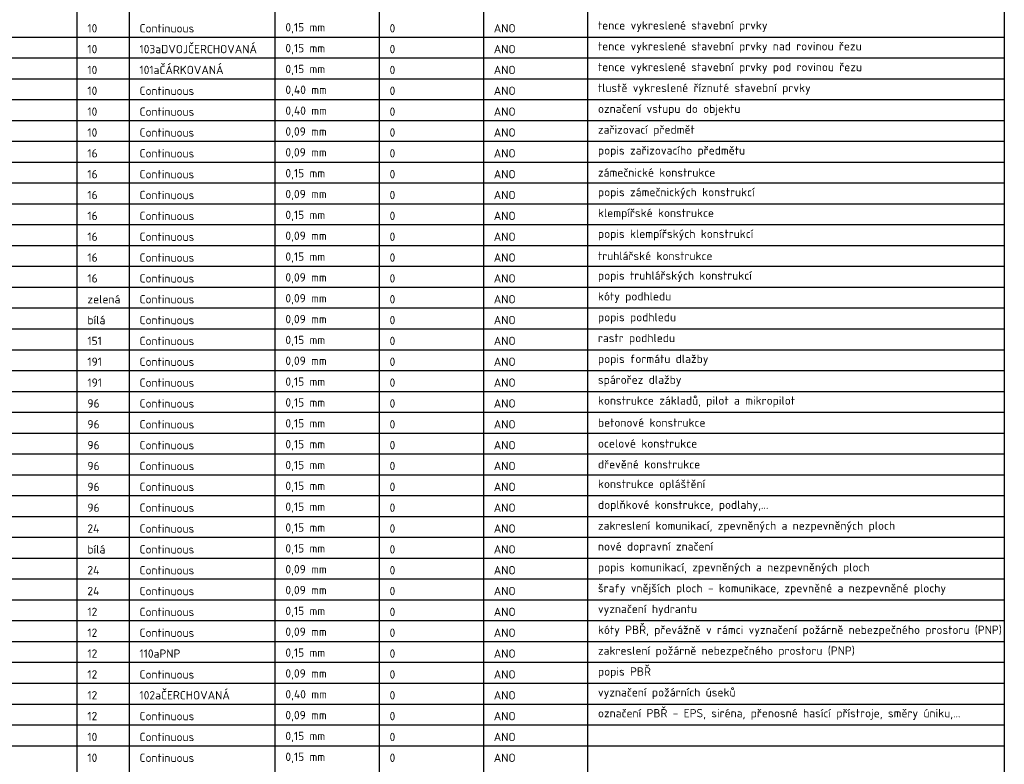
# Model space of a CAD drawing. Header units: metres. Extents: x -115250 to 1551995, y -140807 to 374743.
# Tile 33 of 205: x -91625 to -68000, y -36696 to -18834. Entities that reach past the tile are written whole.
import ezdxf

# ---------------------------------------------------------------- set-up
doc = ezdxf.new("R2010")
doc.units = ezdxf.units.M
doc.header["$LTSCALE"] = 100
doc.linetypes.add('0101aČÁRKOVANÁ', pattern=[4, 3, -1])
doc.linetypes.add('0102aČERCHOVANÁ', pattern=[5.1, 3, -1, 0.1, -1])
for name, color, linetype, lineweight in [('010-tenka', 10, 'Continuous', 15), ('010-tenka nad', 10, '0102aČERCHOVANÁ', 15), ('010-tenka pod', 10, '0101aČÁRKOVANÁ', 15), ('010-tlusta', 10, 'Continuous', 40), ('010-vstup', 10, 'Continuous', 40), ('010-zarizovak', 10, 'Continuous', 9), ('010-zarizovak popis', 16, 'Continuous', 9), ('011-zamecnicke', 16, 'Continuous', 15), ('011-zamecnicke popis', 16, 'Continuous', 9), ('012-klempirske', 16, 'Continuous', 15), ('012-klempirske popis', 16, 'Continuous', 9), ('013-truhlarske', 16, 'Continuous', 15), ('013-truhlarske popis', 16, 'Continuous', 9), ('017-podhled kota', 3, 'Continuous', 9), ('017-podhled popis', 7, 'Continuous', 9), ('017-podhled rastr', 151, 'Continuous', 15), ('018-dlazba popis formatu', 191, 'Continuous', 9), ('018-dlazba sparorez', 191, 'Continuous', 15), ('021-KCE zaklad', 96, 'Continuous', 15), ('022-KCE beton', 96, 'Continuous', 15), ('023-KCE ocel', 96, 'Continuous', 15), ('024-KCE drevo', 96, 'Continuous', 15), ('025-KCE oplasteni', 96, 'Continuous', 15), ('026-KCE doplnkove', 96, 'Continuous', 15), ('028-KOM', 24, 'Continuous', 15), ('028-KOM dorpavni zmaceni', 7, 'Continuous', 15), ('028-KOM popis', 24, 'Continuous', 9), ('028-KOM srafa', 24, 'Continuous', 9), ('030-PBR hydrant', 12, 'Continuous', 15), ('030-PBR kota', 12, 'Continuous', 9), ('030-PBR PNP - odstup', 12, '0110aPNP', 15), ('030-PBR popis', 12, 'Continuous', 9), ('030-PBR usek', 12, '0102aČERCHOVANÁ', 40), ('030-PBR znacka', 12, 'Continuous', 15), ('031-SHZ hlavice', 10, 'Continuous', 15), ('031-SHZ popis', 10, 'Continuous', 15)]:
    doc.layers.add(name, color=color, linetype=linetype, lineweight=lineweight)
doc.styles.get("Standard").update_dxf_attribs({"font": 'isocpeur.ttf'})
doc.linetypes.add('0110aPNP', pattern='A,6,-1,["PNP",Standard,S=2.5,R=0,X=0,Y=-1],-6,6', length=19)

msp = doc.modelspace()

# ---------------------------------------------------------------- linework, layer by layer
for p, q in [((-90250, 750), (-90250, -140250)), ((-89000, 750), (-89000, -140250)), ((-85500, 750), (-85500, -140250)), ((-83000, 750), (-83000, -140250)), ((-80500, 750), (-80500, -140250)), ((-78000, 750), (-78000, -140250)), ((-110250, -19250), (-68000, -19250)), ((-110250, -19750), (-68000, -19750)), ((-110250, -20250), (-68000, -20250)), ((-110250, -20750), (-68000, -20750)), ((-110250, -21250), (-68000, -21250)), ((-110250, -21750), (-68000, -21750)), ((-110250, -22250), (-68000, -22250)), ((-110250, -22750), (-68000, -22750)), ((-110250, -23250), (-68000, -23250)), ((-110250, -23750), (-68000, -23750)), ((-110250, -24250), (-68000, -24250)), ((-110250, -24750), (-68000, -24750)), ((-110250, -25250), (-68000, -25250)), ((-110250, -25750), (-68000, -25750)), ((-110250, -26250), (-68000, -26250)), ((-110250, -26750), (-68000, -26750)), ((-110250, -27250), (-68000, -27250)), ((-110250, -27750), (-68000, -27750)), ((-110250, -28250), (-68000, -28250)), ((-110250, -28750), (-68000, -28750)), ((-110250, -29250), (-68000, -29250)), ((-110250, -29750), (-68000, -29750)), ((-110250, -30250), (-68000, -30250)), ((-110250, -30750), (-68000, -30750)), ((-110250, -31250), (-68000, -31250)), ((-110250, -31750), (-68000, -31750)), ((-110250, -32250), (-68000, -32250)), ((-110250, -32750), (-68000, -32750)), ((-110250, -33250), (-68000, -33250)), ((-110250, -33750), (-68000, -33750)), ((-110250, -34250), (-68000, -34250)), ((-110250, -34750), (-68000, -34750)), ((-110250, -35250), (-68000, -35250)), ((-110250, -35750), (-68000, -35750)), ((-110250, -36250), (-68000, -36250))]:
    msp.add_line(p, q)
at = {"lineweight": 30}
msp.add_line((-68000, 750), (-68000, -140750), dxfattribs=at)

# ---------------------------------------------------------------- texts
at = {"char_height": 200, "attachment_point": 4}
for s, width, heights, insert in [('0,15 mm', 912, [0], (-85250, -19039.9)), ('tence vykreslené stavební prvky', 4062, [0], (-77750, -19000)), ('Continuous', 1282, [0], (-88750, -19039.9)), ('0', 122, [0], (-82750, -19039.9)), ('ANO', 482, [0], (-80250, -19039.9)), ('0,15 mm', 912, [0], (-85250, -19539.9)), ('tence vykreslené stavební prvky nad rovinou řezu', 6262, [0], (-77750, -19500)), ('103aDVOJČERCHOVANÁ', 2722, [0], (-88750, -19539.9)), ('0', 122, [0], (-82750, -19539.9)), ('ANO', 482, [0], (-80250, -19539.9)), ('0,15 mm', 912, [0], (-85250, -20039.9)), ('tence vykreslené stavební prvky pod rovinou řezu', 6262, [0], (-77750, -20000)), ('101aČÁRKOVANÁ', 1962, [0], (-88750, -20039.9)), ('0', 122, [0], (-82750, -20039.9)), ('ANO', 482, [0], (-80250, -20039.9)), ('0,40 mm', 972, [0], (-85250, -20539.9)), ('tlustě vykreslené říznuté stavební prvky', 5162, [0], (-77750, -20500)), ('Continuous', 1282, [0], (-88750, -20539.9)), ('0', 122, [0], (-82750, -20539.9)), ('ANO', 482, [0], (-80250, -20539.9)), ('0,40 mm', 972, [0], (-85250, -21039.9)), ('označení vstupu do objektu', 3382, [0], (-77750, -21000)), ('Continuous', 1282, [0], (-88750, -21039.9)), ('0', 122, [0], (-82750, -21039.9)), ('ANO', 482, [0], (-80250, -21039.9)), ('zařizovací předmět', 2322, [0], (-77750, -21500)), ('Continuous', 1282, [0], (-88750, -21539.9)), ('0,09 mm', 952, [0], (-85250, -21539.9)), ('0', 122, [0], (-82750, -21539.9)), ('ANO', 482, [0], (-80250, -21539.9)), ('popis zařizovacího předmětu', 3482, [0], (-77750, -22000)), ('Continuous', 1282, [0], (-88750, -22039.9)), ('0,09 mm', 952, [0], (-85250, -22039.9)), ('0', 122, [0], (-82750, -22039.9)), ('ANO', 482, [0], (-80250, -22039.9)), ('zámečnické konstrukce', 2762, [0], (-77750, -22500)), ('Continuous', 1282, [0], (-88750, -22539.9)), ('0,15 mm', 912, [0], (-85250, -22539.9)), ('0', 122, [0], (-82750, -22539.9)), ('ANO', 482, [0], (-80250, -22539.9)), ('0,09 mm', 952, [0], (-85250, -23039.9)), ('popis zámečnických konstrukcí', 3722, [0], (-77750, -23000)), ('Continuous', 1282, [0], (-88750, -23039.9)), ('0', 122, [0], (-82750, -23039.9)), ('ANO', 482, [0], (-80250, -23039.9)), ('0,15 mm', 912, [0], (-85250, -23539.9)), ('klempířské konstrukce', 2762, [0], (-77750, -23500)), ('Continuous', 1282, [0], (-88750, -23539.9)), ('0', 122, [0], (-82750, -23539.9)), ('ANO', 482, [0], (-80250, -23539.9)), ('0,09 mm', 952, [0], (-85250, -24039.9)), ('popis klempířských konstrukcí', 3722, [0], (-77750, -24000)), ('Continuous', 1282, [0], (-88750, -24039.9)), ('0', 122, [0], (-82750, -24039.9)), ('ANO', 482, [0], (-80250, -24039.9)), ('0,15 mm', 912, [0], (-85250, -24539.9)), ('truhlářské konstrukce', 2722, [0], (-77750, -24500)), ('Continuous', 1282, [0], (-88750, -24539.9)), ('0', 122, [0], (-82750, -24539.9)), ('ANO', 482, [0], (-80250, -24539.9)), ('0,09 mm', 952, [0], (-85250, -25039.9)), ('popis truhlářských konstrukcí', 3682, [0], (-77750, -25000)), ('Continuous', 1282, [0], (-88750, -25039.9)), ('0', 122, [0], (-82750, -25039.9)), ('ANO', 482, [0], (-80250, -25039.9)), ('0,09 mm', 952, [0], (-85250, -25539.9)), ('kóty podhledu', 1702, [0], (-77750, -25500)), ('Continuous', 1282, [0], (-88750, -25539.9)), ('0', 122, [0], (-82750, -25539.9)), ('ANO', 482, [0], (-80250, -25539.9)), ('popis podhledu', 1782, [0], (-77750, -26000)), ('Continuous', 1282, [0], (-88750, -26039.9)), ('0,09 mm', 952, [0], (-85250, -26039.9)), ('0', 122, [0], (-82750, -26039.9)), ('ANO', 482, [0], (-80250, -26039.9)), ('Continuous', 1282, [0], (-88750, -26539.9)), ('0,15 mm', 952, [0], (-85250, -26539.9)), ('0', 122, [0], (-82750, -26539.9)), ('ANO', 482, [0], (-80250, -26539.9)), ('rastr podhledu', 1802, [0], (-77750, -26500)), ('popis formátu dlažby', 2582, [0], (-77750, -27000)), ('Continuous', 1282, [0], (-88750, -27039.9)), ('0,09 mm', 952, [0], (-85250, -27039.9)), ('0', 122, [0], (-82750, -27039.9)), ('ANO', 482, [0], (-80250, -27039.9)), ('0,15 mm', 952, [0], (-85250, -27539.9)), ('spárořez dlažby', 1962, [0], (-77750, -27500)), ('Continuous', 1282, [0], (-88750, -27539.9)), ('0', 122, [0], (-82750, -27539.9)), ('ANO', 482, [0], (-80250, -27539.9)), ('0,15 mm', 952, [0], (-85250, -28039.9)), ('konstrukce základů, pilot a mikropilot', 4652, [0], (-77750, -28000)), ('Continuous', 1282, [0], (-88750, -28039.9)), ('0', 122, [0], (-82750, -28039.9)), ('ANO', 482, [0], (-80250, -28039.9)), ('0,15 mm', 952, [0], (-85250, -28539.9)), ('betonové konstrukce', 2542, [0], (-77750, -28500)), ('Continuous', 1282, [0], (-88750, -28539.9)), ('0', 122, [0], (-82750, -28539.9)), ('ANO', 482, [0], (-80250, -28539.9)), ('0,15 mm', 952, [0], (-85250, -29039.9)), ('ocelové konstrukce', 2342, [0], (-77750, -29000)), ('Continuous', 1282, [0], (-88750, -29039.9)), ('0', 122, [0], (-82750, -29039.9)), ('ANO', 482, [0], (-80250, -29039.9)), ('0,15 mm', 952, [0], (-85250, -29539.9)), ('dřevěné konstrukce', 2402, [0], (-77750, -29500)), ('Continuous', 1282, [0], (-88750, -29539.9)), ('0', 122, [0], (-82750, -29539.9)), ('ANO', 482, [0], (-80250, -29539.9)), ('konstrukce opláštění', 2582, [0], (-77750, -30000)), ('Continuous', 1282, [0], (-88750, -30039.9)), ('0,15 mm', 952, [0], (-85250, -30039.9)), ('0', 122, [0], (-82750, -30039.9)), ('ANO', 482, [0], (-80250, -30039.9)), ('doplňkové konstrukce, podlahy,...', 4002, [0], (-77750, -30500)), ('Continuous', 1282, [0], (-88750, -30539.9)), ('0,15 mm', 952, [0], (-85250, -30539.9)), ('0', 122, [0], (-82750, -30539.9)), ('ANO', 482, [0], (-80250, -30539.9)), ('zakreslení komunikací, zpevněných a nezpevněných ploch', 7012, [0], (-77750, -31000)), ('Continuous', 1282, [0], (-88750, -31039.9)), ('0,15 mm', 952, [0], (-85250, -31039.9)), ('0', 122, [0], (-82750, -31039.9)), ('ANO', 482, [0], (-80250, -31039.9)), ('0,15 mm', 952, [0], (-85250, -31539.9)), ('nové dopravní značení', 2762, [0], (-77750, -31500)), ('Continuous', 1282, [0], (-88750, -31539.9)), ('0', 122, [0], (-82750, -31539.9)), ('ANO', 482, [0], (-80250, -31539.9)), ('0,09 mm', 952, [0], (-85250, -32039.9)), ('popis komunikací, zpevněných a nezpevněných ploch', 7812, [0], (-77750, -32000)), ('Continuous', 1282, [0], (-88750, -32039.9)), ('0', 122, [0], (-82750, -32039.9)), ('ANO', 482, [0], (-80250, -32039.9)), ('0,09 mm', 952, [0], (-85250, -32539.9)), ('šrafy vnějších ploch - komunikace, zpevněné a nezpevněné plochy', 8152, [0], (-77750, -32500)), ('Continuous', 1282, [0], (-88750, -32539.9)), ('0', 122, [0], (-82750, -32539.9)), ('ANO', 482, [0], (-80250, -32539.9)), ('0,15 mm', 952, [240], (-85250, -33039.9)), ('vyznačení hydrantu', 2382, [0], (-77750, -33000)), ('Continuous', 1282, [0], (-88750, -33039.9)), ('0', 122, [0], (-82750, -33039.9)), ('ANO', 482, [0], (-80250, -33039.9)), ('0,09 mm', 952, [0], (-85250, -33539.9)), ('kóty PBŘ, převážně v rámci vyznačení požárně nebezpečného prostoru (PNP)', 9532, [0], (-77750, -33500)), ('Continuous', 1282, [0], (-88750, -33539.9)), ('0', 122, [0], (-82750, -33539.9)), ('ANO', 482, [0], (-80250, -33539.9)), ('0,15 mm', 952, [0], (-85250, -34039.9)), ('zakreslení požárně nebezpečného prostoru (PNP)', 6062, [0], (-77750, -34000)), ('110aPNP', 942, [0], (-88750, -34039.9)), ('0', 122, [0], (-82750, -34039.9)), ('ANO', 482, [0], (-80250, -34039.9)), ('popis PBŘ', 1202, [0], (-77750, -34500)), ('Continuous', 1282, [0], (-88750, -34539.9)), ('0,09 mm', 952, [0], (-85250, -34539.9)), ('0', 122, [0], (-82750, -34539.9)), ('ANO', 482, [0], (-80250, -34539.9)), ('vyznačení požárních úseků', 3302, [0], (-77750, -35000)), ('102aČERCHOVANÁ', 2102, [0], (-88750, -35039.9)), ('0,40 mm', 972, [0], (-85250, -35039.9)), ('0', 122, [0], (-82750, -35039.9)), ('ANO', 482, [0], (-80250, -35039.9)), ('označení PBŘ - EPS, siréna, přenosné hasící přístroje, směry úniku,...', 8662, [0], (-77750, -35500)), ('Continuous', 1282, [0], (-88750, -35539.9)), ('0,09 mm', 952, [0], (-85250, -35539.9)), ('0', 122, [0], (-82750, -35539.9)), ('ANO', 482, [0], (-80250, -35539.9)), ('0,15 mm', 952, [0], (-85250, -36039.9)), ('Continuous', 1282, [0], (-88750, -36039.9)), ('0', 122, [0], (-82750, -36039.9)), ('ANO', 482, [0], (-80250, -36039.9)), ('0,15 mm', 952, [0], (-85250, -36539.9)), ('Continuous', 1282, [0], (-88750, -36539.9)), ('0', 122, [0], (-82750, -36539.9)), ('ANO', 482, [0], (-80250, -36539.9))]:
    msp.add_mtext_dynamic_manual_height_columns(s, width=width, gutter_width=12.5, heights=heights, dxfattribs=dict(at, insert=insert))
at = {"layer": '010-tenka', "insert": (-90000, -19039.9), "char_height": 200, "attachment_point": 4}
msp.add_mtext_dynamic_manual_height_columns('10', width=222, gutter_width=12.5, heights=[0], dxfattribs=at)
at = {"layer": '010-tenka nad', "insert": (-90000, -19539.9), "char_height": 200, "attachment_point": 4}
msp.add_mtext_dynamic_manual_height_columns('10', width=222, gutter_width=12.5, heights=[0], dxfattribs=at)
at = {"layer": '010-tenka pod', "insert": (-90000, -20039.9), "char_height": 200, "attachment_point": 4}
msp.add_mtext_dynamic_manual_height_columns('10', width=222, gutter_width=12.5, heights=[0], dxfattribs=at)
at = {"layer": '010-tlusta', "insert": (-90000, -20539.9), "char_height": 200, "attachment_point": 4}
msp.add_mtext_dynamic_manual_height_columns('10', width=222, gutter_width=12.5, heights=[0], dxfattribs=at)
at = {"layer": '010-vstup', "insert": (-90000, -21039.9), "char_height": 200, "attachment_point": 4}
msp.add_mtext_dynamic_manual_height_columns('10', width=222, gutter_width=12.5, heights=[0], dxfattribs=at)
at = {"layer": '010-zarizovak', "insert": (-90000, -21539.9), "char_height": 200, "attachment_point": 4}
msp.add_mtext_dynamic_manual_height_columns('10', width=222, gutter_width=12.5, heights=[0], dxfattribs=at)
at = {"layer": '010-zarizovak popis', "insert": (-90000, -22039.9), "char_height": 200, "attachment_point": 4}
msp.add_mtext_dynamic_manual_height_columns('16', width=222, gutter_width=12.5, heights=[0], dxfattribs=at)
at = {"layer": '011-zamecnicke', "insert": (-90000, -22539.9), "char_height": 200, "attachment_point": 4}
msp.add_mtext_dynamic_manual_height_columns('16', width=222, gutter_width=12.5, heights=[0], dxfattribs=at)
at = {"layer": '011-zamecnicke popis', "insert": (-90000, -23039.9), "char_height": 200, "attachment_point": 4}
msp.add_mtext_dynamic_manual_height_columns('16', width=222, gutter_width=12.5, heights=[0], dxfattribs=at)
at = {"layer": '012-klempirske', "insert": (-90000, -23539.9), "char_height": 200, "attachment_point": 4}
msp.add_mtext_dynamic_manual_height_columns('16', width=222, gutter_width=12.5, heights=[0], dxfattribs=at)
at = {"layer": '012-klempirske popis', "insert": (-90000, -24039.9), "char_height": 200, "attachment_point": 4}
msp.add_mtext_dynamic_manual_height_columns('16', width=222, gutter_width=12.5, heights=[0], dxfattribs=at)
at = {"layer": '013-truhlarske', "insert": (-90000, -24539.9), "char_height": 200, "attachment_point": 4}
msp.add_mtext_dynamic_manual_height_columns('16', width=222, gutter_width=12.5, heights=[0], dxfattribs=at)
at = {"layer": '013-truhlarske popis', "insert": (-90000, -25039.9), "char_height": 200, "attachment_point": 4}
msp.add_mtext_dynamic_manual_height_columns('16', width=222, gutter_width=12.5, heights=[0], dxfattribs=at)
at = {"layer": '017-podhled kota', "insert": (-90000, -25539.9), "char_height": 200, "attachment_point": 4}
msp.add_mtext_dynamic_manual_height_columns('zelená', width=762, gutter_width=12.5, heights=[0], dxfattribs=at)
at = {"layer": '017-podhled popis', "insert": (-90000, -26039.9), "char_height": 200, "attachment_point": 4}
msp.add_mtext_dynamic_manual_height_columns('bílá', width=442, gutter_width=12.5, heights=[0], dxfattribs=at)
at = {"layer": '017-podhled rastr', "insert": (-90000, -26539.9), "char_height": 200, "attachment_point": 4}
msp.add_mtext_dynamic_manual_height_columns('151', width=322, gutter_width=12.5, heights=[0], dxfattribs=at)
at = {"layer": '018-dlazba popis formatu', "insert": (-90000, -27039.9), "char_height": 200, "attachment_point": 4}
msp.add_mtext_dynamic_manual_height_columns('191', width=322, gutter_width=12.5, heights=[0], dxfattribs=at)
at = {"layer": '018-dlazba sparorez', "insert": (-90000, -27539.9), "char_height": 200, "attachment_point": 4}
msp.add_mtext_dynamic_manual_height_columns('191', width=322, gutter_width=12.5, heights=[0], dxfattribs=at)
at = {"layer": '021-KCE zaklad', "insert": (-90000, -28039.9), "char_height": 200, "attachment_point": 4}
msp.add_mtext_dynamic_manual_height_columns('96', width=262, gutter_width=12.5, heights=[0], dxfattribs=at)
at = {"layer": '022-KCE beton', "insert": (-90000, -28539.9), "char_height": 200, "attachment_point": 4}
msp.add_mtext_dynamic_manual_height_columns('96', width=262, gutter_width=12.5, heights=[0], dxfattribs=at)
at = {"layer": '023-KCE ocel', "insert": (-90000, -29039.9), "char_height": 200, "attachment_point": 4}
msp.add_mtext_dynamic_manual_height_columns('96', width=262, gutter_width=12.5, heights=[0], dxfattribs=at)
at = {"layer": '024-KCE drevo', "insert": (-90000, -29539.9), "char_height": 200, "attachment_point": 4}
msp.add_mtext_dynamic_manual_height_columns('96', width=262, gutter_width=12.5, heights=[0], dxfattribs=at)
at = {"layer": '025-KCE oplasteni', "insert": (-90000, -30039.9), "char_height": 200, "attachment_point": 4}
msp.add_mtext_dynamic_manual_height_columns('96', width=262, gutter_width=12.5, heights=[0], dxfattribs=at)
at = {"layer": '026-KCE doplnkove', "insert": (-90000, -30539.9), "char_height": 200, "attachment_point": 4}
msp.add_mtext_dynamic_manual_height_columns('96', width=262, gutter_width=12.5, heights=[0], dxfattribs=at)
at = {"layer": '028-KOM', "insert": (-90000, -31039.9), "char_height": 200, "attachment_point": 4}
msp.add_mtext_dynamic_manual_height_columns('24', width=282, gutter_width=12.5, heights=[0], dxfattribs=at)
at = {"layer": '028-KOM dorpavni zmaceni', "insert": (-90000, -31539.9), "char_height": 200, "attachment_point": 4}
msp.add_mtext_dynamic_manual_height_columns('bílá', width=442, gutter_width=12.5, heights=[0], dxfattribs=at)
at = {"layer": '028-KOM popis', "insert": (-90000, -32039.9), "char_height": 200, "attachment_point": 4}
msp.add_mtext_dynamic_manual_height_columns('24', width=282, gutter_width=12.5, heights=[0], dxfattribs=at)
at = {"layer": '028-KOM srafa', "insert": (-90000, -32539.9), "char_height": 200, "attachment_point": 4}
msp.add_mtext_dynamic_manual_height_columns('24', width=282, gutter_width=12.5, heights=[0], dxfattribs=at)
at = {"layer": '030-PBR hydrant', "insert": (-90000, -33039.9), "char_height": 200, "attachment_point": 4}
msp.add_mtext_dynamic_manual_height_columns('12', width=222, gutter_width=12.5, heights=[0], dxfattribs=at)
at = {"layer": '030-PBR kota', "insert": (-90000, -33539.9), "char_height": 200, "attachment_point": 4}
msp.add_mtext_dynamic_manual_height_columns('12', width=222, gutter_width=12.5, heights=[0], dxfattribs=at)
at = {"layer": '030-PBR PNP - odstup', "insert": (-90000, -34039.9), "char_height": 200, "attachment_point": 4}
msp.add_mtext_dynamic_manual_height_columns('12', width=222, gutter_width=12.5, heights=[0], dxfattribs=at)
at = {"layer": '030-PBR popis', "insert": (-90000, -34539.9), "char_height": 200, "attachment_point": 4}
msp.add_mtext_dynamic_manual_height_columns('12', width=222, gutter_width=12.5, heights=[0], dxfattribs=at)
at = {"layer": '030-PBR usek', "insert": (-90000, -35039.9), "char_height": 200, "attachment_point": 4}
msp.add_mtext_dynamic_manual_height_columns('12', width=222, gutter_width=12.5, heights=[0], dxfattribs=at)
at = {"layer": '030-PBR znacka', "insert": (-90000, -35539.9), "char_height": 200, "attachment_point": 4}
msp.add_mtext_dynamic_manual_height_columns('12', width=442, gutter_width=12.5, heights=[0], dxfattribs=at)
at = {"layer": '031-SHZ hlavice', "insert": (-90000, -36039.9), "char_height": 200, "attachment_point": 4}
msp.add_mtext_dynamic_manual_height_columns('10', width=442, gutter_width=12.5, heights=[0], dxfattribs=at)
at = {"layer": '031-SHZ popis', "insert": (-90000, -36539.9), "char_height": 200, "attachment_point": 4}
msp.add_mtext_dynamic_manual_height_columns('10', width=442, gutter_width=12.5, heights=[0], dxfattribs=at)

doc.saveas('drawing.dxf')
